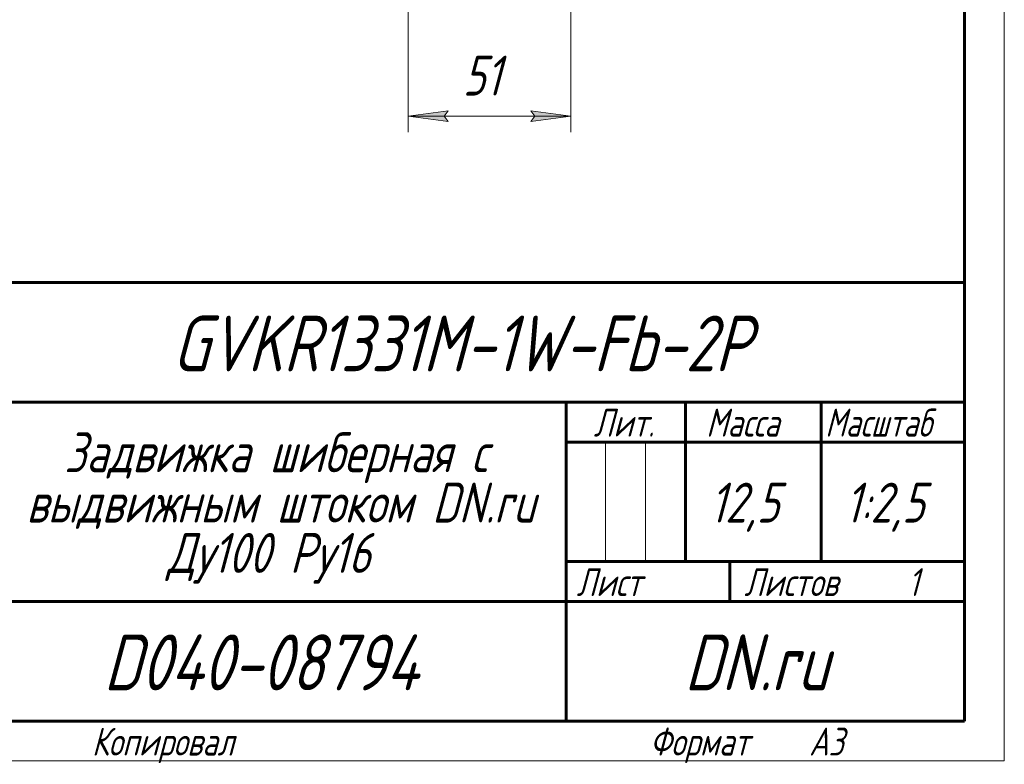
# Model space of a CAD drawing. Header units: millimetres. Extents: x 0 to 297, y 0 to 429.
# Tile 2 of 4: x 173 to 297, y 0 to 93. Entities that reach past the tile are written whole.
import ezdxf

# ---------------------------------------------------------------- set-up
doc = ezdxf.new("R2010")
doc.units = ezdxf.units.MM
doc.linetypes.add('K5LT_BASIC', pattern=[0])
doc.linetypes.add('K5LT_THIN', pattern=[0])
doc.layers.add('Системный слой', color=7, linetype='Continuous')
doc.layers.add('Системный слой (1)', color=251, linetype='Continuous', true_color=0x6c6c6c)
doc.styles.add('KDIMTEXTSTYLE', font='txt', dxfattribs={"width": 0.96, "oblique": 15, "height": 5})
doc.styles.add('KTEXTSTYLE', font='txt', dxfattribs={"width": 0.96, "height": 5})
doc.dimstyles.new('KDIMSTYLE (0.40)', dxfattribs={"dimtxt": 5, "dimasz": 1, "dimexe": 2, "dimexo": 0, "dimgap": 1, "dimtad": 1, "dimlfac": 2.5, "dimtxsty": 'KDIMTEXTSTYLE', "dimsah": 1, "dimcen": 0, "dimdle": 1, "dimadec": 0, "dimazin": 0, "dimtfac": 0.667, "dimtmove": 0, "dimatfit": 3, "dimfxl": 1, "dimtvp": 1, "dimtolj": 1, "dimtzin": 0, "dimarcsym": 0})

# ---------------------------------------------------------------- blocks, each defined once
blk = doc.blocks.new('D2')
at = {"layer": 'Системный слой (1)'}
for points in [[(127.19, 158.54), (130.66, 162.2), (126.36, 159.56), (127.16, 159.37)], [(62.37, 106.69), (66.67, 109.33), (65.87, 109.53), (65.84, 110.36)]]:
    blk.add_hatch(color=7, dxfattribs=at).paths.add_polyline_path(points)
at = {"layer": 'Системный слой (1)', "color": 7, "linetype": 'K5LT_THIN', "lineweight": 18, "true_color": 0xffffff}
for p, q in [((130.66, 162.2), (139.62, 169.49)), ((139.62, 169.49), (158.27, 169.49)), ((62.37, 106.69), (130.66, 162.2)), ((126.36, 159.56), (130.66, 162.2)), ((130.66, 162.2), (127.19, 158.54)), ((127.16, 159.37), (126.36, 159.56)), ((127.19, 158.54), (127.16, 159.37)), ((62.37, 106.69), (65.84, 110.36)), ((65.84, 110.36), (65.87, 109.53)), ((66.67, 109.33), (62.37, 106.69)), ((65.87, 109.53), (66.67, 109.33))]:
    blk.add_line(p, q, dxfattribs=at)
blk.add_wipeout([(141.62, 170.49), (141.62, 177.87), (155.69, 177.87), (155.69, 170.49)]).dxf.layer = 'Системный слой (1)'
at = {"layer": 'Системный слой (1)', "color": 7, "char_height": 5, "attachment_point": 1, "style": 'KTEXTSTYLE'}
for s, insert in [('\\fArial|b0|c204|p34;\\H5.0;\\W1.000;\\Q15;\\fGOST Type AU|b0|i0|c204|p34;\\Q15;\\W0.960;⌀', (141.62, 177.08)), ('\\fArial|b0|c204|p34;\\H5.0;\\W1.000;\\Q15;\\fGOST Type AU|b0|i0|c204|p34;\\Q15;\\W0.960;220', (144.93, 177.08))]:
    blk.add_mtext(s, dxfattribs=dict(at, insert=insert))
blk = doc.blocks.new('KDIMARROW_01')
at = {"layer": 'Системный слой'}
blk.add_hatch(color=0, dxfattribs=at).paths.add_polyline_path([(-5, -0.66), (0, 0), (-5, 0.66), (-4.5, 0)])
at = {"layer": 'Системный слой', "color": 0, "linetype": 'K5LT_THIN', "lineweight": 18}
for p, q in [((-4.5, 0), (-5, 0.66)), ((-5, 0.66), (0, 0)), ((0, 0), (-5, -0.66)), ((-5, -0.66), (-4.5, 0))]:
    blk.add_line(p, q, dxfattribs=at)
at = {"layer": 'Системный слой (1)', "color": 0, "linetype": 'K5LT_THIN', "lineweight": 18}
blk.add_line((96.52, 134.45), (96.12, 134.45), dxfattribs=at)
blk = doc.blocks.new('D7')
at = {"layer": 'Системный слой (1)'}
for points in [[(226.69, 80.86), (227.19, 81.52), (222.19, 80.86), (227.19, 80.2)], [(237.59, 80.2), (242.59, 80.86), (237.59, 81.52), (238.09, 80.86)]]:
    blk.add_hatch(color=7, dxfattribs=at).paths.add_polyline_path(points)
at = {"layer": 'Системный слой (1)', "color": 7, "linetype": 'K5LT_THIN', "lineweight": 18, "true_color": 0xffffff}
for p, q in [((222.19, 108.45), (222.19, 78.86)), ((242.59, 108.45), (242.59, 78.86)), ((222.19, 80.86), (227.19, 81.52)), ((227.19, 80.2), (222.19, 80.86)), ((222.19, 80.86), (242.59, 80.86)), ((227.19, 81.52), (226.69, 80.86)), ((226.69, 80.86), (227.19, 80.2)), ((238.09, 80.86), (237.59, 81.52)), ((237.59, 81.52), (242.59, 80.86)), ((242.59, 80.86), (237.59, 80.2)), ((237.59, 80.2), (238.09, 80.86))]:
    blk.add_line(p, q, dxfattribs=at)
blk.add_wipeout([(229.04, 81.86), (229.04, 89.24), (235.48, 89.24), (235.48, 81.86)]).dxf.layer = 'Системный слой (1)'
at = {"layer": 'Системный слой (1)', "color": 7, "insert": (229.04, 88.45), "char_height": 5, "attachment_point": 1, "style": 'KTEXTSTYLE'}
blk.add_mtext('\\fArial|b0|c204|p34;\\H5.0;\\W1.000;\\Q15;\\fGOST Type AU|b0|i0|c204|p34;\\Q15;\\W0.960;51', dxfattribs=at)
blk = doc.blocks.new('U21')
at = {"color": 7, "linetype": 'K5LT_THIN', "lineweight": 18, "true_color": 0xffffff}
for p, q in [((297, 420), (297, 0)), ((246.96, 25), (246.96, 40)), ((251.98, 25), (251.98, 40)), ((297, 0), (0, 0))]:
    blk.add_line(p, q, dxfattribs=at)
at = {"color": 143, "linetype": 'K5LT_BASIC', "lineweight": 60, "true_color": 0x33acca}
for p, q in [((292, 415), (292, 5)), ((107, 60), (292, 60)), ((172, 45), (292, 45)), ((242, 5), (242, 45)), ((257, 25), (257, 45)), ((274, 25), (274, 45)), ((242, 40), (257, 40)), ((257, 40), (292, 40)), ((242, 25), (292, 25)), ((262.57, 20), (262.57, 25)), ((172, 20), (242, 20)), ((242, 20), (292, 20)), ((292, 5), (20, 5))]:
    blk.add_line(p, q, dxfattribs=at)
at = {"color": 7, "attachment_point": 1, "style": 'KTEXTSTYLE'}
for s, insert, char_height in [('\\fArial|b0|c204|p34;\\H5.0;\\W1.000;\\Q15;\\fGOST Type AU|b0|i0|c204|p34;\\Q15;\\W0.960;\\H7.00;GVKR1331M-1W-Fb-2P', (192.57, 55.86), 7), ('\\fArial|b0|c204|p34;\\H5.0;\\W1.000;\\Q15;\\fGOST Type AU|b0|i0|c204|p34;\\Q15;\\W0.926;\\H3.50;Масштаб', (274.52, 44.18), 3.5), ('\\fArial|b0|c204|p34;\\H5.0;\\W1.000;\\Q15;\\fGOST Type AU|b0|i0|c204|p34;\\Q15;\\W0.960;\\H3.50;Лит.', (245.47, 44.18), 3.5), ('\\fArial|b0|c204|p34;\\H5.0;\\W1.000;\\Q15;\\fGOST Type AU|b0|i0|c204|p34;\\Q15;\\W0.960;\\H3.50;Масса', (259.58, 44.18), 3.5), ('\\fArial|b0|c204|p34;\\H5.0;\\W1.000;\\Q15;\\fGOST Type AU|b0|i0|c204|p34;\\Q15;\\W0.960;Задвижка шиберная с', (179.04, 41.21), 5), ('\\fArial|b0|c204|p34;\\H5.0;\\W1.000;\\Q15;\\fGOST Type AU|b0|i0|c204|p34;\\Q15;\\W0.960;выдвижным штоком DN.ru', (174.27, 34.9), 5), ('\\fArial|b0|c204|p34;\\H5.0;\\W1.000;\\Q15;\\fGOST Type AU|b0|i0|c204|p34;\\Q15;\\W0.960;12,5', (260.03, 34.9), 5), ('\\fArial|b0|c204|p34;\\H5.0;\\W1.000;\\Q15;\\fGOST Type AU|b0|i0|c204|p34;\\Q15;\\W0.960;{\\c16737820;1:2,5}', (277, 34.9), 5), ('\\fArial|b0|c204|p34;\\H5.0;\\W1.000;\\Q15;\\fGOST Type AU|b0|i0|c204|p34;\\Q15;\\W0.960;Ду100 Ру16', (191.93, 28.59), 5), ('\\fArial|b0|c204|p34;\\H5.0;\\W1.000;\\Q15;\\fGOST Type AU|b0|i0|c204|p34;\\Q15;\\W0.960;\\H3.50;Лист', (243.32, 24.18), 3.5), ('\\fArial|b0|c204|p34;\\H5.0;\\W1.000;\\Q15;\\fGOST Type AU|b0|i0|c204|p34;\\Q15;\\W0.960;\\H3.50;Листов', (264.36, 24.18), 3.5), ('\\fArial|b0|c204|p34;\\H5.0;\\W1.000;\\Q15;\\fGOST Type AU|b0|i0|c204|p34;\\Q15;\\W0.960;\\H3.50;1', (284.91, 24.18), 3.5), ('\\fArial|b0|c204|p34;\\H5.0;\\W1.000;\\Q15;\\fGOST Type AU|b0|i0|c204|p34;\\Q15;\\W0.960;\\H7.00;D040-08794', (183.96, 15.86), 7), ('\\fArial|b0|c204|p34;\\H5.0;\\W1.000;\\Q15;\\fGOST Type AU|b0|i0|c204|p34;\\Q15;\\W0.960;\\H7.00;DN.ru', (256.84, 15.86), 7), ('\\fArial|b0|c204|p34;\\H5.0;\\W1.000;\\Q15;\\fGOST Type AU|b0|i0|c204|p34;\\Q15;\\W0.960;\\H3.50;Копировал', (182.5, 4.18), 3.5), ('\\fArial|b0|c204|p34;\\H5.0;\\W1.000;\\Q15;\\fGOST Type AU|b0|i0|c204|p34;\\Q15;\\W0.960;\\H3.50;Формат', (252.5, 4.18), 3.5), ('\\fArial|b0|c204|p34;\\H5.0;\\W1.000;\\Q15;\\fGOST Type AU|b0|i0|c204|p34;\\Q15;\\W0.960;\\H3.50;A3', (272.5, 4.18), 3.5)]:
    blk.add_mtext(s, dxfattribs=dict(at, insert=insert, char_height=char_height))

msp = doc.modelspace()

# ---------------------------------------------------------------- dimensions: what is measured, and where the dimension line sits
at = {"layer": 'Системный слой (1)', "color": 7}
dim = msp.add_diameter_dim_2p(p1=(11.1643, 65.0555), p2=(181.8664, 203.8388), dimstyle='KDIMSTYLE (0.40)', override={"dimtih": 1, "dimtoh": 1, "dimpost": '\\fGOST Type AU|b0|c204|p34;\\H5.0;\\W0.960;\\Q15;<>', "dimblk1": 'KDIMARROW_01', "dimblk2": 'KDIMARROW_01', "dimclrt": 7, "dimtol": 1, "dimtp": 0, "dimtm": 0, "dimtdec": 5, "dimtmove": 1, "dimatfit": 2, "dimtolj": 1}, dxfattribs=at)
dim.commit()
dim.dimension.update_dxf_attribs({"geometry": 'D2', "text_midpoint": (141.619, 169.491), "dimtype": 163})
dim = msp.add_linear_dim(base=(222.1947, 80.8607), p1=(242.5947, 108.4471), p2=(222.1947, 108.4471), dimstyle='KDIMSTYLE (0.40)', override={"dimexo": 0, "dimpost": '\\fGOST Type AU|b0|c204|p34;\\H5.0;\\W0.960;\\Q15;<>', "dimblk1": 'KDIMARROW_01', "dimblk2": 'KDIMARROW_01', "dimse1": 0, "dimse2": 0, "dimclrt": 7, "dimtol": 1, "dimtp": 0, "dimtm": 0, "dimtdec": 5, "dimtolj": 1}, dxfattribs=at)
dim.commit()
dim.dimension.update_dxf_attribs({"geometry": 'D7', "text_midpoint": (232.3947, 80.8607), "dimtype": 160})

# ---------------------------------------------------------------- next in the draw order: block references
msp.add_blockref('U21', (0, 0))

doc.saveas('drawing.dxf')
